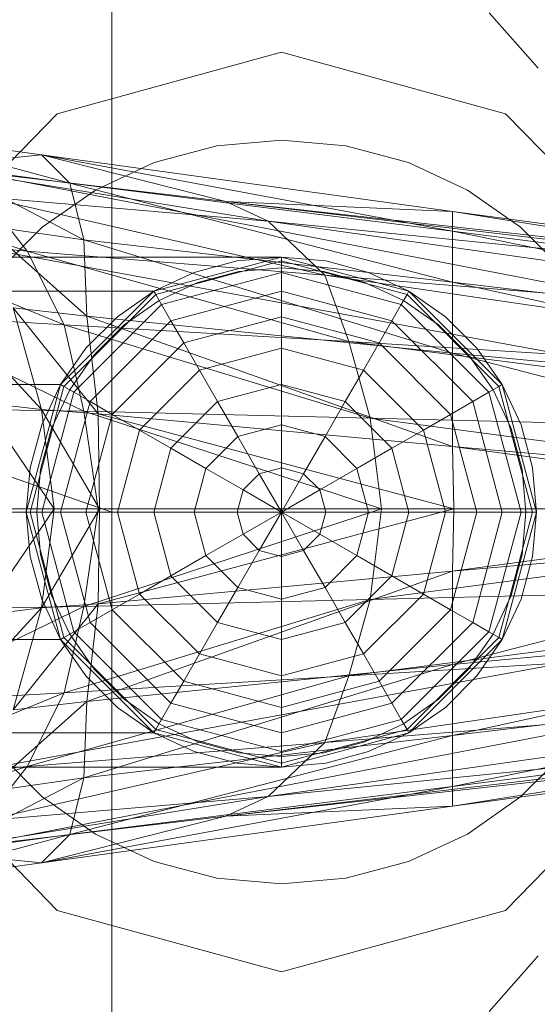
# Model space of a CAD drawing. Header units: metres. Extents: x 397.7 to 427.5, y 12.7 to 28.4.
# Tile 30 of 72: x 404.563 to 404.5995, y 26.5021 to 26.5716. Entities that reach past the tile are written whole.
import ezdxf

# ---------------------------------------------------------------- set-up
doc = ezdxf.new("R2010")
doc.units = ezdxf.units.M
doc.layers.add('02_MOBILIARIO', color=7, linetype='Continuous', lineweight=18)
doc.layers.add('A-DETL-____-MBND', color=7, linetype='Continuous', lineweight=18)

# ---------------------------------------------------------------- blocks, each defined once
blk = doc.blocks.new('Family - Rentamans P3-156598-06_CLI_AIGUA_P3')
at = {"layer": 'A-DETL-____-MBND', "color": 253, "true_color": 0xaaaaaa}
for p, q in [((0.102728, 0.223949), (0.102728, 0.182758)), ((0, 0.218497), (0.102728, 0.182758)), ((0.129366, 0.218009), (0.132816, 0.214085)), ((0.098881, 0.210876), (0.114701, 0.215226)), ((0.114701, 0.215226), (0.098881, 0.210876)), ((0.114701, 0.215226), (0.130522, 0.210876)), ((0.130522, 0.210876), (0.114701, 0.215226)), ((0.087299, 0.198992), (0.098881, 0.210876)), ((0.098881, 0.210876), (0.087299, 0.198992)), ((0.130522, 0.210876), (0.142104, 0.198992)), ((0.142104, 0.198992), (0.130522, 0.210876)), ((0.086771, 0.209486), (0.097771, 0.207986)), ((0.099771, 0.205986), (0.086771, 0.209486)), ((0.105723, 0.207425), (0.110143, 0.208609)), ((0.105723, 0.207425), (0.110143, 0.208609)), ((0.110143, 0.208609), (0.114701, 0.209008)), ((0.110143, 0.208609), (0.114701, 0.209008)), ((0.114701, 0.209008), (0.11926, 0.208609)), ((0.114701, 0.209008), (0.11926, 0.208609)), ((0.11926, 0.208609), (0.12368, 0.207425)), ((0.11926, 0.208609), (0.12368, 0.207425)), ((0.086572, 0.207986), (0.138572, 0.197986)), ((0.086572, 0.207986), (0.138572, 0.197986)), ((0.097771, 0.207986), (0.089771, 0.207186)), ((0.097771, 0.207986), (0.110771, 0.204686)), ((0.099771, 0.205986), (0.097771, 0.207986)), ((0.097771, 0.207986), (0.126771, 0.203986)), ((0.126771, 0.202587), (0.097771, 0.207986)), ((0.089771, 0.207186), (0.113771, 0.203287)), ((0.089771, 0.207186), (0.110771, 0.204686)), ((0.090771, 0.207186), (0.099771, 0.205986)), ((0.100771, 0.201986), (0.090771, 0.207186)), ((0.101576, 0.205491), (0.105723, 0.207425)), ((0.101576, 0.205491), (0.105723, 0.207425)), ((0.12368, 0.207425), (0.127826, 0.205491)), ((0.12368, 0.207425), (0.127826, 0.205491)), ((0.079771, 0.206486), (0.096771, 0.201186)), ((0.100771, 0.201986), (0.099771, 0.205986)), ((0.099771, 0.205986), (0.126771, 0.202587)), ((0.126771, 0.198986), (0.099771, 0.205986)), ((0.097828, 0.202867), (0.101576, 0.205491)), ((0.097828, 0.202867), (0.101576, 0.205491)), ((0.127826, 0.205491), (0.131575, 0.202867)), ((0.127826, 0.205491), (0.131575, 0.202867)), ((0.093771, 0.204986), (0.096771, 0.201186)), ((0.093771, 0.204986), (0.117771, 0.199486)), ((0.113771, 0.203287), (0.093771, 0.204986)), ((0.110771, 0.204686), (0.113771, 0.203287)), ((0.110771, 0.204686), (0.170771, 0.197587)), ((0.126771, 0.203986), (0.110771, 0.204686)), ((0.110771, 0.204686), (0.170771, 0.197986)), ((0.170771, 0.197986), (0.110771, 0.204686)), ((0.126771, 0.203986), (0.170771, 0.197986)), ((0.126771, 0.202587), (0.126771, 0.203986)), ((0.126771, 0.203986), (0.170271, 0.196986)), ((0.138271, 0.193186), (0.082271, 0.203486)), ((0.138271, 0.193186), (0.082271, 0.203486)), ((0.093771, 0.202986), (0.100771, 0.201986)), ((0.100972, 0.196587), (0.093771, 0.202986)), ((0.113771, 0.203287), (0.117771, 0.199486)), ((0.113771, 0.203287), (0.170771, 0.195186)), ((0.170771, 0.197587), (0.113771, 0.203287)), ((0.083771, 0.202287), (0.099372, 0.195986)), ((0.083771, 0.202287), (0.096771, 0.201186)), ((0.094593, 0.199631), (0.097828, 0.202867)), ((0.094593, 0.199631), (0.097828, 0.202867)), ((0.126771, 0.198986), (0.126771, 0.202587)), ((0.126771, 0.202587), (0.170271, 0.196986)), ((0.169172, 0.193986), (0.126771, 0.202587)), ((0.131575, 0.202867), (0.13481, 0.199631)), ((0.131575, 0.202867), (0.13481, 0.199631)), ((0.100972, 0.196587), (0.100771, 0.201986)), ((0.100771, 0.201986), (0.126771, 0.198986)), ((0.126771, 0.193986), (0.100771, 0.201986)), ((0.096771, 0.201186), (0.099372, 0.195986)), ((0.096771, 0.201186), (0.119472, 0.194787)), ((0.096771, 0.201186), (0.117771, 0.199486)), ((0.114701, 0.200758), (0.02, 0.200758)), ((0.105701, 0.198347), (0.114701, 0.200758)), ((0.105701, 0.198347), (0.114701, 0.200758)), ((0.114701, 0.200758), (0.105701, 0.198347)), ((0.105701, 0.198347), (0.114701, 0.200758)), ((0.114701, 0.200485), (0.105838, 0.19811)), ((0.111576, 0.200485), (0.108545, 0.199673)), ((0.108545, 0.199673), (0.111576, 0.200485)), ((0.114701, 0.200758), (0.111576, 0.200485)), ((0.111576, 0.200485), (0.114701, 0.200758)), ((0.117827, 0.200485), (0.114701, 0.200758)), ((0.114701, 0.200758), (0.117827, 0.200485)), ((0.114701, 0.200758), (0.114701, 0.200485)), ((0.114701, 0.200758), (0.123701, 0.198347)), ((0.114701, 0.200758), (0.123701, 0.198347)), ((0.114701, 0.200485), (0.114701, 0.199673)), ((0.123565, 0.19811), (0.114701, 0.200485)), ((0.120858, 0.199673), (0.117827, 0.200485)), ((0.117827, 0.200485), (0.120858, 0.199673)), ((0.108545, 0.199673), (0.105701, 0.198347)), ((0.105701, 0.198347), (0.108545, 0.199673)), ((0.114701, 0.199673), (0.106244, 0.197406)), ((0.108802, 0.198968), (0.111706, 0.199746)), ((0.108802, 0.198968), (0.111706, 0.199746)), ((0.111706, 0.199746), (0.114701, 0.200008)), ((0.111706, 0.199746), (0.114701, 0.200008)), ((0.114701, 0.200008), (0.117697, 0.199746)), ((0.114701, 0.200008), (0.117697, 0.199746)), ((0.114701, 0.199673), (0.114701, 0.198347)), ((0.123159, 0.197406), (0.114701, 0.199673)), ((0.117697, 0.199746), (0.120601, 0.198968)), ((0.117697, 0.199746), (0.120601, 0.198968)), ((0.123701, 0.198347), (0.120858, 0.199673)), ((0.120858, 0.199673), (0.123701, 0.198347)), ((0.106076, 0.197697), (0.108802, 0.198968)), ((0.106076, 0.197697), (0.108802, 0.198968)), ((0.117771, 0.199486), (0.119472, 0.194787)), ((0.117771, 0.199486), (0.170771, 0.191686)), ((0.117771, 0.199486), (0.170771, 0.195186)), ((0.120601, 0.198968), (0.123326, 0.197697)), ((0.120601, 0.198968), (0.123326, 0.197697)), ((0.126771, 0.193986), (0.126771, 0.198986)), ((0.126771, 0.198986), (0.169172, 0.193986)), ((0.167572, 0.190087), (0.126771, 0.198986)), ((0.02, 0.198347), (0.105701, 0.198347)), ((0.105701, 0.198347), (0.02, 0.198347)), ((0.099113, 0.191758), (0.105701, 0.198347)), ((0.105701, 0.198347), (0.099113, 0.191758)), ((0.099113, 0.191758), (0.105701, 0.198347)), ((0.099113, 0.191758), (0.105701, 0.198347)), ((0.105838, 0.19811), (0.09935, 0.191621)), ((0.105701, 0.198347), (0.103131, 0.196547)), ((0.103131, 0.196547), (0.105701, 0.198347)), ((0.105701, 0.198347), (0.105838, 0.19811)), ((0.105838, 0.19811), (0.106244, 0.197406)), ((0.114701, 0.198347), (0.106907, 0.196258)), ((0.114701, 0.198347), (0.114701, 0.196547)), ((0.122496, 0.196258), (0.114701, 0.198347)), ((0.123565, 0.19811), (0.123159, 0.197406)), ((0.123701, 0.198347), (0.123565, 0.19811)), ((0.130053, 0.191621), (0.123565, 0.19811)), ((0.126272, 0.196547), (0.123701, 0.198347)), ((0.123701, 0.198347), (0.126272, 0.196547)), ((0.123701, 0.198347), (0.13029, 0.191758)), ((0.123701, 0.198347), (0.13029, 0.191758)), ((0.090771, 0.197587), (0.097771, 0.189986)), ((0.106244, 0.197406), (0.100053, 0.191215)), ((0.103613, 0.195972), (0.106076, 0.197697)), ((0.103613, 0.195972), (0.106076, 0.197697)), ((0.106244, 0.197406), (0.106907, 0.196258)), ((0.123159, 0.197406), (0.122496, 0.196258)), ((0.12935, 0.191215), (0.123159, 0.197406)), ((0.123326, 0.197697), (0.12579, 0.195972)), ((0.123326, 0.197697), (0.12579, 0.195972)), ((0.095771, 0.197186), (0.100972, 0.196587)), ((0.097771, 0.189986), (0.095771, 0.197186)), ((0.095771, 0.197186), (0.101771, 0.189686)), ((0.099372, 0.195986), (0.086771, 0.196686)), ((0.086771, 0.196686), (0.100771, 0.189886)), ((0.103131, 0.196547), (0.100913, 0.194328)), ((0.100913, 0.194328), (0.103131, 0.196547)), ((0.101771, 0.189686), (0.100972, 0.196587)), ((0.100972, 0.196587), (0.126771, 0.193986)), ((0.126771, 0.187386), (0.100972, 0.196587)), ((0.106907, 0.196258), (0.101201, 0.190552)), ((0.106907, 0.196258), (0.107807, 0.1947)), ((0.114701, 0.196547), (0.107807, 0.1947)), ((0.114701, 0.196547), (0.114701, 0.194328)), ((0.121596, 0.1947), (0.114701, 0.196547)), ((0.122496, 0.196258), (0.121596, 0.1947)), ((0.128201, 0.190552), (0.122496, 0.196258)), ((0.12849, 0.194328), (0.126272, 0.196547)), ((0.126272, 0.196547), (0.12849, 0.194328)), ((0.099372, 0.195986), (0.100771, 0.189886)), ((0.119472, 0.194787), (0.099372, 0.195986)), ((0.099372, 0.195986), (0.120972, 0.189386)), ((0.101487, 0.193846), (0.103613, 0.195972)), ((0.101487, 0.193846), (0.103613, 0.195972)), ((0.12579, 0.195972), (0.127916, 0.193846)), ((0.12579, 0.195972), (0.127916, 0.193846)), ((0.107807, 0.1947), (0.10276, 0.189653)), ((0.107807, 0.1947), (0.108916, 0.192778)), ((0.119472, 0.194787), (0.120972, 0.189386)), ((0.170771, 0.191686), (0.119472, 0.194787)), ((0.119472, 0.194787), (0.170771, 0.188186)), ((0.121596, 0.1947), (0.120487, 0.192778)), ((0.126643, 0.189653), (0.121596, 0.1947)), ((0.100913, 0.194328), (0.099113, 0.191758)), ((0.099113, 0.191758), (0.100913, 0.194328)), ((0.114701, 0.194328), (0.108916, 0.192778)), ((0.114701, 0.194328), (0.114701, 0.191758)), ((0.120487, 0.192778), (0.114701, 0.194328)), ((0.126771, 0.187386), (0.126771, 0.193986)), ((0.126771, 0.193986), (0.167572, 0.190087)), ((0.165172, 0.183986), (0.126771, 0.193986)), ((0.13029, 0.191758), (0.12849, 0.194328)), ((0.12849, 0.194328), (0.13029, 0.191758)), ((0.099763, 0.191383), (0.101487, 0.193846)), ((0.099763, 0.191383), (0.101487, 0.193846)), ((0.127916, 0.193846), (0.12964, 0.191383)), ((0.127916, 0.193846), (0.12964, 0.191383)), ((0.108916, 0.192778), (0.104681, 0.188543)), ((0.108916, 0.192778), (0.110201, 0.190552)), ((0.120487, 0.192778), (0.119201, 0.190552)), ((0.124722, 0.188543), (0.120487, 0.192778)), ((0.099113, 0.191758), (0.02, 0.191758)), ((0.099113, 0.191758), (0.02, 0.191758)), ((0.096701, 0.182758), (0.099113, 0.191758)), ((0.099113, 0.191758), (0.096701, 0.182758)), ((0.096701, 0.182758), (0.099113, 0.191758)), ((0.096701, 0.182758), (0.099113, 0.191758)), ((0.09935, 0.191621), (0.096975, 0.182758)), ((0.099113, 0.191758), (0.097787, 0.188914)), ((0.097787, 0.188914), (0.099113, 0.191758)), ((0.100053, 0.191215), (0.097787, 0.182758)), ((0.098492, 0.188658), (0.099763, 0.191383)), ((0.098492, 0.188658), (0.099763, 0.191383)), ((0.099113, 0.191758), (0.09935, 0.191621)), ((0.09935, 0.191621), (0.100053, 0.191215)), ((0.100053, 0.191215), (0.101201, 0.190552)), ((0.114701, 0.191758), (0.110201, 0.190552)), ((0.114701, 0.191758), (0.114701, 0.188914)), ((0.119201, 0.190552), (0.114701, 0.191758)), ((0.12935, 0.191215), (0.128201, 0.190552)), ((0.130053, 0.191621), (0.12935, 0.191215)), ((0.131616, 0.182758), (0.12935, 0.191215)), ((0.12964, 0.191383), (0.130911, 0.188658)), ((0.12964, 0.191383), (0.130911, 0.188658)), ((0.13029, 0.191758), (0.130053, 0.191621)), ((0.132428, 0.182758), (0.130053, 0.191621)), ((0.131616, 0.188914), (0.13029, 0.191758)), ((0.13029, 0.191758), (0.131616, 0.188914)), ((0.13029, 0.191758), (0.132701, 0.182758)), ((0.13029, 0.191758), (0.132701, 0.182758)), ((0.093572, 0.190486), (0.097771, 0.189986)), ((0.093572, 0.190486), (0.098672, 0.182986)), ((0.101201, 0.190552), (0.099113, 0.182758)), ((0.101201, 0.190552), (0.10276, 0.189653)), ((0.110201, 0.190552), (0.106907, 0.187258)), ((0.110201, 0.190552), (0.111623, 0.18809)), ((0.119201, 0.190552), (0.11778, 0.18809)), ((0.122496, 0.187258), (0.119201, 0.190552)), ((0.128201, 0.190552), (0.126643, 0.189653)), ((0.13029, 0.182758), (0.128201, 0.190552)), ((0.100771, 0.189886), (0.088472, 0.190087)), ((0.097771, 0.189986), (0.101771, 0.189686)), ((0.098672, 0.182986), (0.097771, 0.189986)), ((0.097771, 0.189986), (0.101872, 0.182986)), ((0.100771, 0.189886), (0.101771, 0.182986)), ((0.120972, 0.189386), (0.100771, 0.189886)), ((0.100771, 0.189886), (0.121771, 0.182986)), ((0.10276, 0.189653), (0.100913, 0.182758)), ((0.101771, 0.189686), (0.126771, 0.187386)), ((0.101872, 0.182986), (0.101771, 0.189686)), ((0.101771, 0.189686), (0.126872, 0.182986)), ((0.10276, 0.189653), (0.104681, 0.188543)), ((0.120972, 0.189386), (0.121771, 0.182986)), ((0.170771, 0.188186), (0.120972, 0.189386)), ((0.120972, 0.189386), (0.169271, 0.182986)), ((0.126643, 0.189653), (0.124722, 0.188543)), ((0.12849, 0.182758), (0.126643, 0.189653)), ((0.097787, 0.188914), (0.096975, 0.185884)), ((0.096975, 0.185884), (0.097787, 0.188914)), ((0.097714, 0.185754), (0.098492, 0.188658)), ((0.097714, 0.185754), (0.098492, 0.188658)), ((0.104681, 0.188543), (0.103131, 0.182758)), ((0.104681, 0.188543), (0.106907, 0.187258)), ((0.114701, 0.188914), (0.111623, 0.18809)), ((0.114701, 0.188914), (0.114701, 0.185884)), ((0.11778, 0.18809), (0.114701, 0.188914)), ((0.124722, 0.188543), (0.122496, 0.187258)), ((0.126272, 0.182758), (0.124722, 0.188543)), ((0.130911, 0.188658), (0.131689, 0.185754)), ((0.130911, 0.188658), (0.131689, 0.185754)), ((0.132428, 0.185884), (0.131616, 0.188914)), ((0.131616, 0.188914), (0.132428, 0.185884)), ((0.111623, 0.18809), (0.10937, 0.185836)), ((0.111623, 0.18809), (0.113139, 0.185465)), ((0.11778, 0.18809), (0.116264, 0.185465)), ((0.120033, 0.185836), (0.11778, 0.18809)), ((0.106907, 0.187258), (0.105701, 0.182758)), ((0.106907, 0.187258), (0.10937, 0.185836)), ((0.122496, 0.187258), (0.120033, 0.185836)), ((0.123701, 0.182758), (0.122496, 0.187258)), ((0.126872, 0.182986), (0.126771, 0.187386)), ((0.126771, 0.187386), (0.165172, 0.183986)), ((0.159771, 0.182986), (0.126771, 0.187386)), ((0.096975, 0.185884), (0.096701, 0.182758)), ((0.096701, 0.182758), (0.096975, 0.185884)), ((0.097451, 0.182758), (0.097714, 0.185754)), ((0.097451, 0.182758), (0.097714, 0.185754)), ((0.10937, 0.185836), (0.108545, 0.182758)), ((0.10937, 0.185836), (0.111995, 0.184321)), ((0.114701, 0.185884), (0.113139, 0.185465)), ((0.114701, 0.185884), (0.114701, 0.182758)), ((0.116264, 0.185465), (0.114701, 0.185884)), ((0.120033, 0.185836), (0.117408, 0.184321)), ((0.120858, 0.182758), (0.120033, 0.185836)), ((0.131689, 0.185754), (0.131951, 0.182758)), ((0.131689, 0.185754), (0.131951, 0.182758)), ((0.132701, 0.182758), (0.132428, 0.185884)), ((0.132428, 0.185884), (0.132701, 0.182758)), ((0.113139, 0.185465), (0.111995, 0.184321)), ((0.113139, 0.185465), (0.114701, 0.182758)), ((0.116264, 0.185465), (0.114701, 0.182758)), ((0.117408, 0.184321), (0.116264, 0.185465)), ((0.111995, 0.184321), (0.111576, 0.182758)), ((0.111995, 0.184321), (0.114701, 0.182758)), ((0.117408, 0.184321), (0.114701, 0.182758)), ((0.117827, 0.182758), (0.117408, 0.184321)), ((0.101771, 0.182986), (0.089372, 0.182986)), ((0.093572, 0.175486), (0.098672, 0.182986)), ((0.095172, 0.182986), (0.098672, 0.182986)), ((0.098672, 0.182986), (0.097771, 0.175986)), ((0.097771, 0.175986), (0.101872, 0.182986)), ((0.098672, 0.182986), (0.101872, 0.182986)), ((0.101771, 0.182986), (0.100771, 0.176087)), ((0.121771, 0.182986), (0.100771, 0.176087)), ((0.121771, 0.182986), (0.101771, 0.182986)), ((0.101872, 0.182986), (0.101771, 0.176287)), ((0.101771, 0.176287), (0.126872, 0.182986)), ((0.101872, 0.182986), (0.126872, 0.182986)), ((0.121771, 0.182986), (0.120972, 0.176587)), ((0.169271, 0.182986), (0.120972, 0.176587)), ((0.169271, 0.182986), (0.121771, 0.182986)), ((0.126872, 0.182986), (0.126771, 0.178587)), ((0.126771, 0.178587), (0.159771, 0.182986)), ((0.126872, 0.182986), (0.159771, 0.182986)), ((0.102728, 0.182758), (0, 0.182758)), ((0.096701, 0.182758), (0.02, 0.182758)), ((0.096701, 0.182758), (0.02, 0.182758)), ((0.096701, 0.182758), (0.096975, 0.179632)), ((0.096975, 0.179632), (0.096701, 0.182758)), ((0.096975, 0.182758), (0.096701, 0.182758)), ((0.099113, 0.173758), (0.096701, 0.182758)), ((0.099113, 0.173758), (0.096701, 0.182758)), ((0.096701, 0.182758), (0.099113, 0.173758)), ((0.099113, 0.173758), (0.096701, 0.182758)), ((0.097787, 0.182758), (0.096975, 0.182758)), ((0.096975, 0.182758), (0.09935, 0.173895)), ((0.097714, 0.179763), (0.097451, 0.182758)), ((0.097714, 0.179763), (0.097451, 0.182758)), ((0.099113, 0.182758), (0.097787, 0.182758)), ((0.097787, 0.182758), (0.100053, 0.174301)), ((0.100913, 0.182758), (0.099113, 0.182758)), ((0.099113, 0.182758), (0.101201, 0.174964)), ((0.103131, 0.182758), (0.100913, 0.182758)), ((0.100913, 0.182758), (0.10276, 0.175864)), ((0.102728, 0.182758), (0.102728, 0.141568)), ((0.105701, 0.182758), (0.103131, 0.182758)), ((0.103131, 0.182758), (0.104681, 0.176973)), ((0.108545, 0.182758), (0.105701, 0.182758)), ((0.105701, 0.182758), (0.106907, 0.178258)), ((0.111576, 0.182758), (0.108545, 0.182758)), ((0.108545, 0.182758), (0.10937, 0.17968)), ((0.114701, 0.182758), (0.111576, 0.182758)), ((0.111576, 0.182758), (0.111995, 0.181195)), ((0.111995, 0.181195), (0.114701, 0.182758)), ((0.113139, 0.180051), (0.114701, 0.182758)), ((0.117827, 0.182758), (0.114701, 0.182758)), ((0.117408, 0.181195), (0.114701, 0.182758)), ((0.116264, 0.180051), (0.114701, 0.182758)), ((0.114701, 0.179632), (0.114701, 0.182758)), ((0.117408, 0.181195), (0.117827, 0.182758)), ((0.120858, 0.182758), (0.117827, 0.182758)), ((0.120033, 0.17968), (0.120858, 0.182758)), ((0.123701, 0.182758), (0.120858, 0.182758)), ((0.122496, 0.178258), (0.123701, 0.182758)), ((0.126272, 0.182758), (0.123701, 0.182758)), ((0.124722, 0.176973), (0.126272, 0.182758)), ((0.12849, 0.182758), (0.126272, 0.182758)), ((0.126643, 0.175864), (0.12849, 0.182758)), ((0.128201, 0.174964), (0.13029, 0.182758)), ((0.13029, 0.182758), (0.12849, 0.182758)), ((0.12935, 0.174301), (0.131616, 0.182758)), ((0.130053, 0.173895), (0.132428, 0.182758)), ((0.131616, 0.182758), (0.13029, 0.182758)), ((0.132701, 0.182758), (0.13029, 0.173758)), ((0.132701, 0.182758), (0.13029, 0.173758)), ((0.132428, 0.182758), (0.131616, 0.182758)), ((0.131951, 0.182758), (0.131689, 0.179763)), ((0.131951, 0.182758), (0.131689, 0.179763)), ((0.132428, 0.179632), (0.132701, 0.182758)), ((0.132701, 0.182758), (0.132428, 0.179632)), ((0.132701, 0.182758), (0.132428, 0.182758)), ((0.126771, 0.178587), (0.165172, 0.181986)), ((0.126771, 0.171986), (0.165172, 0.181986)), ((0.10937, 0.17968), (0.111995, 0.181195)), ((0.111995, 0.181195), (0.113139, 0.180051)), ((0.116264, 0.180051), (0.117408, 0.181195)), ((0.120033, 0.17968), (0.117408, 0.181195)), ((0.111623, 0.177427), (0.113139, 0.180051)), ((0.113139, 0.180051), (0.114701, 0.179632)), ((0.114701, 0.179632), (0.116264, 0.180051)), ((0.11778, 0.177427), (0.116264, 0.180051)), ((0.096975, 0.179632), (0.097787, 0.176602)), ((0.097787, 0.176602), (0.096975, 0.179632)), ((0.098492, 0.176858), (0.097714, 0.179763)), ((0.098492, 0.176858), (0.097714, 0.179763)), ((0.106907, 0.178258), (0.10937, 0.17968)), ((0.10937, 0.17968), (0.111623, 0.177427)), ((0.114701, 0.176602), (0.114701, 0.179632)), ((0.11778, 0.177427), (0.120033, 0.17968)), ((0.122496, 0.178258), (0.120033, 0.17968)), ((0.131689, 0.179763), (0.130911, 0.176858)), ((0.131689, 0.179763), (0.130911, 0.176858)), ((0.131616, 0.176602), (0.132428, 0.179632)), ((0.132428, 0.179632), (0.131616, 0.176602)), ((0.100972, 0.169386), (0.126771, 0.178587)), ((0.101771, 0.176287), (0.126771, 0.178587)), ((0.104681, 0.176973), (0.106907, 0.178258)), ((0.106907, 0.178258), (0.110201, 0.174964)), ((0.119201, 0.174964), (0.122496, 0.178258)), ((0.124722, 0.176973), (0.122496, 0.178258)), ((0.126771, 0.178587), (0.126771, 0.171986)), ((0.110201, 0.174964), (0.111623, 0.177427)), ((0.111623, 0.177427), (0.114701, 0.176602)), ((0.114701, 0.176602), (0.11778, 0.177427)), ((0.119201, 0.174964), (0.11778, 0.177427)), ((0.170771, 0.177787), (0.119472, 0.171186)), ((0.170771, 0.177787), (0.120972, 0.176587)), ((0.097787, 0.176602), (0.099113, 0.173758)), ((0.099113, 0.173758), (0.097787, 0.176602)), ((0.099763, 0.174133), (0.098492, 0.176858)), ((0.099763, 0.174133), (0.098492, 0.176858)), ((0.120972, 0.176587), (0.099372, 0.169986)), ((0.120972, 0.176587), (0.100771, 0.176087)), ((0.10276, 0.175864), (0.104681, 0.176973)), ((0.104681, 0.176973), (0.108916, 0.172738)), ((0.114701, 0.173758), (0.114701, 0.176602)), ((0.120972, 0.176587), (0.119472, 0.171186)), ((0.120487, 0.172738), (0.124722, 0.176973)), ((0.126643, 0.175864), (0.124722, 0.176973)), ((0.130911, 0.176858), (0.12964, 0.174133)), ((0.130911, 0.176858), (0.12964, 0.174133)), ((0.13029, 0.173758), (0.131616, 0.176602)), ((0.131616, 0.176602), (0.13029, 0.173758)), ((0.100771, 0.176087), (0.086771, 0.169287)), ((0.100771, 0.176087), (0.088472, 0.175886)), ((0.090771, 0.168386), (0.097771, 0.175986)), ((0.093572, 0.175486), (0.097771, 0.175986)), ((0.095771, 0.168787), (0.101771, 0.176287)), ((0.097771, 0.175986), (0.095771, 0.168787)), ((0.097771, 0.175986), (0.101771, 0.176287)), ((0.100771, 0.176087), (0.099372, 0.169986)), ((0.101771, 0.176287), (0.100972, 0.169386)), ((0.101201, 0.174964), (0.10276, 0.175864)), ((0.10276, 0.175864), (0.107807, 0.170817)), ((0.121596, 0.170817), (0.126643, 0.175864)), ((0.128201, 0.174964), (0.126643, 0.175864)), ((0.126771, 0.171986), (0.167572, 0.175886)), ((0.126771, 0.166986), (0.167572, 0.175886)), ((0.100053, 0.174301), (0.101201, 0.174964)), ((0.101201, 0.174964), (0.106907, 0.169258)), ((0.108916, 0.172738), (0.110201, 0.174964)), ((0.110201, 0.174964), (0.114701, 0.173758)), ((0.114701, 0.173758), (0.119201, 0.174964)), ((0.120487, 0.172738), (0.119201, 0.174964)), ((0.122496, 0.169258), (0.128201, 0.174964)), ((0.12935, 0.174301), (0.128201, 0.174964)), ((0.099113, 0.173758), (0.09935, 0.173895)), ((0.09935, 0.173895), (0.100053, 0.174301)), ((0.09935, 0.173895), (0.105838, 0.167406)), ((0.101487, 0.17167), (0.099763, 0.174133)), ((0.101487, 0.17167), (0.099763, 0.174133)), ((0.100053, 0.174301), (0.106244, 0.16811)), ((0.170771, 0.174287), (0.117771, 0.166486)), ((0.170771, 0.174287), (0.119472, 0.171186)), ((0.123159, 0.16811), (0.12935, 0.174301)), ((0.123565, 0.167406), (0.130053, 0.173895)), ((0.12964, 0.174133), (0.127916, 0.17167)), ((0.12964, 0.174133), (0.127916, 0.17167)), ((0.130053, 0.173895), (0.12935, 0.174301)), ((0.13029, 0.173758), (0.130053, 0.173895)), ((0.099113, 0.173758), (0.02, 0.173758)), ((0.099113, 0.173758), (0.02, 0.173758)), ((0.099113, 0.173758), (0.100913, 0.171188)), ((0.100913, 0.171188), (0.099113, 0.173758)), ((0.105701, 0.16717), (0.099113, 0.173758)), ((0.105701, 0.16717), (0.099113, 0.173758)), ((0.099113, 0.173758), (0.105701, 0.16717)), ((0.105701, 0.16717), (0.099113, 0.173758)), ((0.114701, 0.171188), (0.114701, 0.173758)), ((0.13029, 0.173758), (0.123701, 0.16717)), ((0.13029, 0.173758), (0.123701, 0.16717)), ((0.12849, 0.171188), (0.13029, 0.173758)), ((0.13029, 0.173758), (0.12849, 0.171188)), ((0.082271, 0.162486), (0.138271, 0.172787)), ((0.082271, 0.162486), (0.138271, 0.172787)), ((0.107807, 0.170817), (0.108916, 0.172738)), ((0.108916, 0.172738), (0.114701, 0.171188)), ((0.114701, 0.171188), (0.120487, 0.172738)), ((0.121596, 0.170817), (0.120487, 0.172738)), ((0.126771, 0.171986), (0.100771, 0.163986)), ((0.100972, 0.169386), (0.126771, 0.171986)), ((0.169172, 0.171986), (0.126771, 0.163386)), ((0.169172, 0.171986), (0.126771, 0.166986)), ((0.126771, 0.166986), (0.126771, 0.171986)), ((0.119472, 0.171186), (0.096771, 0.164787)), ((0.119472, 0.171186), (0.099372, 0.169986)), ((0.100913, 0.171188), (0.103131, 0.168969)), ((0.103131, 0.168969), (0.100913, 0.171188)), ((0.103613, 0.169544), (0.101487, 0.17167)), ((0.103613, 0.169544), (0.101487, 0.17167)), ((0.114701, 0.168969), (0.114701, 0.171188)), ((0.119472, 0.171186), (0.117771, 0.166486)), ((0.127916, 0.17167), (0.12579, 0.169544)), ((0.127916, 0.17167), (0.12579, 0.169544)), ((0.126272, 0.168969), (0.12849, 0.171188)), ((0.12849, 0.171188), (0.126272, 0.168969)), ((0.106907, 0.169258), (0.107807, 0.170817)), ((0.107807, 0.170817), (0.114701, 0.168969)), ((0.170771, 0.170787), (0.113771, 0.162686)), ((0.114701, 0.168969), (0.121596, 0.170817)), ((0.170771, 0.170787), (0.117771, 0.166486)), ((0.122496, 0.169258), (0.121596, 0.170817)), ((0.099372, 0.169986), (0.083771, 0.163686)), ((0.099372, 0.169986), (0.086771, 0.169287)), ((0.099372, 0.169986), (0.096771, 0.164787)), ((0.100972, 0.169386), (0.093771, 0.162986)), ((0.095771, 0.168787), (0.100972, 0.169386)), ((0.100771, 0.163986), (0.100972, 0.169386)), ((0.103131, 0.168969), (0.105701, 0.16717)), ((0.105701, 0.16717), (0.103131, 0.168969)), ((0.106076, 0.167819), (0.103613, 0.169544)), ((0.106076, 0.167819), (0.103613, 0.169544)), ((0.106244, 0.16811), (0.106907, 0.169258)), ((0.106907, 0.169258), (0.114701, 0.16717)), ((0.114701, 0.16717), (0.122496, 0.169258)), ((0.114701, 0.16717), (0.114701, 0.168969)), ((0.123159, 0.16811), (0.122496, 0.169258)), ((0.12579, 0.169544), (0.123326, 0.167819)), ((0.12579, 0.169544), (0.123326, 0.167819)), ((0.123701, 0.16717), (0.126272, 0.168969)), ((0.126272, 0.168969), (0.123701, 0.16717)), ((0.170271, 0.168986), (0.126771, 0.161986)), ((0.170271, 0.168986), (0.126771, 0.163386)), ((0.170771, 0.168386), (0.110771, 0.161287)), ((0.170771, 0.168386), (0.113771, 0.162686)), ((0.138572, 0.167986), (0.086572, 0.157986)), ((0.086572, 0.157986), (0.138572, 0.167986)), ((0.105838, 0.167406), (0.106244, 0.16811)), ((0.108802, 0.166548), (0.106076, 0.167819)), ((0.108802, 0.166548), (0.106076, 0.167819)), ((0.106244, 0.16811), (0.114701, 0.165844)), ((0.170771, 0.167986), (0.110771, 0.161287)), ((0.170771, 0.167986), (0.110771, 0.161287)), ((0.114701, 0.165844), (0.123159, 0.16811)), ((0.123326, 0.167819), (0.120601, 0.166548)), ((0.123326, 0.167819), (0.120601, 0.166548)), ((0.123565, 0.167406), (0.123159, 0.16811)), ((0.170771, 0.167986), (0.126771, 0.161986)), ((0.105701, 0.16717), (0.02, 0.16717)), ((0.105701, 0.16717), (0.02, 0.16717)), ((0.126771, 0.166986), (0.099771, 0.159986)), ((0.126771, 0.166986), (0.100771, 0.163986)), ((0.105701, 0.16717), (0.105838, 0.167406)), ((0.105701, 0.16717), (0.108545, 0.165844)), ((0.108545, 0.165844), (0.105701, 0.16717)), ((0.114701, 0.164758), (0.105701, 0.16717)), ((0.114701, 0.164758), (0.105701, 0.16717)), ((0.114701, 0.164758), (0.105701, 0.16717)), ((0.105701, 0.16717), (0.114701, 0.164758)), ((0.105838, 0.167406), (0.114701, 0.165032)), ((0.114701, 0.165032), (0.123565, 0.167406)), ((0.123701, 0.16717), (0.114701, 0.164758)), ((0.114701, 0.165844), (0.114701, 0.16717)), ((0.123701, 0.16717), (0.114701, 0.164758)), ((0.120858, 0.165844), (0.123701, 0.16717)), ((0.123701, 0.16717), (0.120858, 0.165844)), ((0.123701, 0.16717), (0.123565, 0.167406)), ((0.126771, 0.163386), (0.126771, 0.166986)), ((0.087299, 0.166524), (0.098881, 0.154641)), ((0.098881, 0.154641), (0.087299, 0.166524)), ((0.117771, 0.166486), (0.093771, 0.160986)), ((0.117771, 0.166486), (0.096771, 0.164787)), ((0.111706, 0.16577), (0.108802, 0.166548)), ((0.111706, 0.16577), (0.108802, 0.166548)), ((0.117771, 0.166486), (0.113771, 0.162686)), ((0.120601, 0.166548), (0.117697, 0.16577)), ((0.120601, 0.166548), (0.117697, 0.16577)), ((0.142104, 0.166524), (0.130522, 0.154641)), ((0.130522, 0.154641), (0.142104, 0.166524)), ((0.097828, 0.162649), (0.094593, 0.165885)), ((0.097828, 0.162649), (0.094593, 0.165885)), ((0.108545, 0.165844), (0.111576, 0.165032)), ((0.111576, 0.165032), (0.108545, 0.165844)), ((0.114701, 0.165508), (0.111706, 0.16577)), ((0.114701, 0.165508), (0.111706, 0.16577)), ((0.114701, 0.165032), (0.114701, 0.165844)), ((0.117697, 0.16577), (0.114701, 0.165508)), ((0.117697, 0.16577), (0.114701, 0.165508)), ((0.117827, 0.165032), (0.120858, 0.165844)), ((0.120858, 0.165844), (0.117827, 0.165032)), ((0.13481, 0.165885), (0.131575, 0.162649)), ((0.13481, 0.165885), (0.131575, 0.162649)), ((0.114701, 0.164758), (0.02, 0.164758)), ((0.096771, 0.164787), (0.079771, 0.159486)), ((0.096771, 0.164787), (0.083771, 0.163686)), ((0.096771, 0.164787), (0.093771, 0.160986)), ((0.111576, 0.165032), (0.114701, 0.164758)), ((0.114701, 0.164758), (0.111576, 0.165032)), ((0.114701, 0.164758), (0.117827, 0.165032)), ((0.117827, 0.165032), (0.114701, 0.164758)), ((0.114701, 0.164758), (0.114701, 0.165032)), ((0.100771, 0.163986), (0.090771, 0.158787)), ((0.100771, 0.163986), (0.093771, 0.162986)), ((0.126771, 0.163386), (0.097771, 0.157986)), ((0.099771, 0.159986), (0.100771, 0.163986)), ((0.126771, 0.163386), (0.099771, 0.159986)), ((0.126771, 0.161986), (0.126771, 0.163386)), ((0.113771, 0.162686), (0.089771, 0.158787)), ((0.113771, 0.162686), (0.093771, 0.160986)), ((0.101576, 0.160025), (0.097828, 0.162649)), ((0.101576, 0.160025), (0.097828, 0.162649)), ((0.113771, 0.162686), (0.110771, 0.161287)), ((0.131575, 0.162649), (0.127826, 0.160025)), ((0.131575, 0.162649), (0.127826, 0.160025)), ((0.126771, 0.161986), (0.097771, 0.157986)), ((0.110771, 0.161287), (0.126771, 0.161986)), ((0.110771, 0.161287), (0.089771, 0.158787)), ((0.110771, 0.161287), (0.097771, 0.157986)), ((0.099771, 0.159986), (0.086771, 0.156486)), ((0.099771, 0.159986), (0.090771, 0.158787)), ((0.097771, 0.157986), (0.099771, 0.159986)), ((0.105723, 0.158091), (0.101576, 0.160025)), ((0.105723, 0.158091), (0.101576, 0.160025)), ((0.127826, 0.160025), (0.12368, 0.158091)), ((0.127826, 0.160025), (0.12368, 0.158091)), ((0.097771, 0.157986), (0.089771, 0.158787)), ((0.097771, 0.157986), (0.086771, 0.156486)), ((0.110143, 0.156907), (0.105723, 0.158091)), ((0.110143, 0.156907), (0.105723, 0.158091)), ((0.12368, 0.158091), (0.11926, 0.156907)), ((0.12368, 0.158091), (0.11926, 0.156907)), ((0.114701, 0.156508), (0.110143, 0.156907)), ((0.114701, 0.156508), (0.110143, 0.156907)), ((0.11926, 0.156907), (0.114701, 0.156508)), ((0.11926, 0.156907), (0.114701, 0.156508)), ((0.098881, 0.154641), (0.114701, 0.150291)), ((0.114701, 0.150291), (0.098881, 0.154641)), ((0.130522, 0.154641), (0.114701, 0.150291)), ((0.130522, 0.154641), (0.114701, 0.150291)), ((0.132816, 0.151431), (0.129366, 0.147507))]:
    blk.add_line(p, q, dxfattribs=at)
blk = doc.blocks.new('LONDR55-XX_ZZ-ARQ-CAA-M3D-Londres55_ifc-1-06_CLI_AIGUA_P3')
at = {"layer": '02_MOBILIARIO', "color": 253, "lineweight": 18, "true_color": 0xaaaaaa}
blk.add_blockref('Family - Rentamans P3-156598-06_CLI_AIGUA_P3', (404.466774, 26.354053), dxfattribs=at)

msp = doc.modelspace()

# ---------------------------------------------------------------- block references
at = {"lineweight": 5}
msp.add_blockref('LONDR55-XX_ZZ-ARQ-CAA-M3D-Londres55_ifc-1-06_CLI_AIGUA_P3', (0, 0), dxfattribs=at)

doc.saveas('drawing.dxf')
